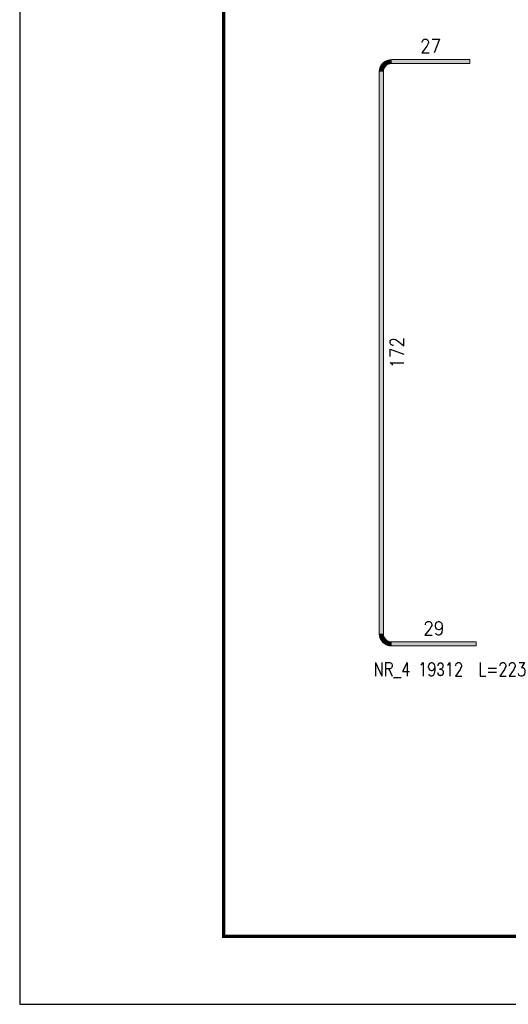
# Model space of a CAD drawing. Extents: x 72518 to 104580, y -134755 to -121361.
# Tile 1 of 47: x 72638 to 74075, y -134755 to -131859. Entities that reach past the tile are written whole.
import ezdxf

# ---------------------------------------------------------------- set-up
doc = ezdxf.new("R2010")
doc.units = 0
doc.header["$LTSCALE"] = 5
doc.header["$MEASUREMENT"] = 0
doc.layers.add('_FORMATKA', color=8, linetype='Continuous', lineweight=15, plot=False)
for name, color, linetype, lineweight in [('_RAMKA', 7, 'Continuous', 35), ('AutoCAD_Structural_Detailing_pręt wyrzucony', 7, 'Continuous', 13), ('PS_DIM', 4, 'Continuous', 13)]:
    doc.layers.add(name, color=color, linetype=linetype, lineweight=lineweight)
doc.styles.add('r-simplex', font='simplex.shx', dxfattribs={"width": 0.9})

# ---------------------------------------------------------------- blocks, each defined once
blk = doc.blocks.new('*U17')
at = {"layer": '_FORMATKA', "lineweight": -3}
blk.add_lwpolyline([(-1500, 0), (0, 0), (0, 594), (-1500, 594)], close=True, dxfattribs=at)
at = {"layer": '_RAMKA', "lineweight": -3, "const_width": 0.5}
blk.add_lwpolyline([(-1470, 10), (-10, 10), (-10, 584), (-1470, 584)], close=True, dxfattribs=at)

msp = doc.modelspace()

# ---------------------------------------------------------------- hatches: boundary and pattern name
at = {"layer": 'AutoCAD_Structural_Detailing_pręt wyrzucony'}
h = msp.add_hatch(color=6, dxfattribs=at)
edge = h.paths.add_edge_path(flags=0)
edge.add_line((73731.75, -131976.06), (73731.75, -131988.06))
edge.add_arc((73731.75, -132012.06), 24, 90, 180)
edge.add_line((73707.75, -132012.06), (73695.75, -132012.06))
edge.add_arc((73731.75, -132012.06), 36, 450, 540, ccw=False)
for points in [[(73731.75, -131988.06), (73731.75, -131976.06), (73961.75, -131976.06), (73961.75, -131988.06)], [(73707.75, -133664.96), (73695.75, -133664.96), (73695.75, -132012.06), (73707.75, -132012.06)], [(73980.75, -133688.96), (73980.75, -133700.96), (73731.75, -133700.96), (73731.75, -133688.96)]]:
    msp.add_hatch(color=6, dxfattribs=at).paths.add_polyline_path(points, flags=0)
h = msp.add_hatch(color=6, dxfattribs=at)
edge = h.paths.add_edge_path(flags=0)
edge.add_line((73695.75, -133664.96), (73707.75, -133664.96))
edge.add_arc((73731.75, -133664.96), 24, 180, 270)
edge.add_line((73731.75, -133688.96), (73731.75, -133700.96))
edge.add_arc((73731.75, -133664.96), 36, 540, 630, ccw=False)

# ---------------------------------------------------------------- linework, layer by layer
at = {"layer": 'AutoCAD_Structural_Detailing_pręt wyrzucony', "color": 6}
for p, q in [((73731.75, -131976.06), (73961.75, -131976.06)), ((73731.75, -131988.06), (73961.75, -131988.06)), ((73961.75, -131976.06), (73961.75, -131988.06)), ((73695.75, -133664.96), (73695.75, -132012.06)), ((73707.75, -133664.96), (73707.75, -132012.06)), ((73980.75, -133688.96), (73731.75, -133688.96)), ((73980.75, -133700.96), (73731.75, -133700.96)), ((73980.75, -133700.96), (73980.75, -133688.96))]:
    msp.add_line(p, q, dxfattribs=at)
for centre, radius, start, end in [((73731.75, -132012.06), 36, 90, 180), ((73731.75, -132012.06), 24, 90, 180), ((73731.75, -133664.96), 36, 180, 270), ((73731.75, -133664.96), 24, 180, 270)]:
    msp.add_arc(centre, radius, start, end, dxfattribs=at)

# ---------------------------------------------------------------- block references
at = {"layer": 'PS_DIM', "xscale": 20, "yscale": 20, "zscale": 20}
msp.add_blockref('*U17', (102637.67, -134754.9), dxfattribs=at)

# ---------------------------------------------------------------- texts
at = {"layer": 'AutoCAD_Structural_Detailing_pręt wyrzucony', "color": 3, "char_height": 40, "attachment_point": 5, "style": 'r-simplex'}
for s, insert in [('27', (73846.75, -131936.06)), ('29', (73856.25, -133648.96)), ('NR_4 19\\Fdiam;3\\Fsimplex.shx;12  L=223', (73930.65, -133771.41))]:
    msp.add_mtext(s, dxfattribs=dict(at, insert=insert))
at = {"layer": 'AutoCAD_Structural_Detailing_pręt wyrzucony', "color": 3, "insert": (73747.75, -132838.51), "char_height": 40, "attachment_point": 5, "rotation": 90, "style": 'r-simplex'}
msp.add_mtext('172', dxfattribs=at)

doc.saveas('drawing.dxf')
